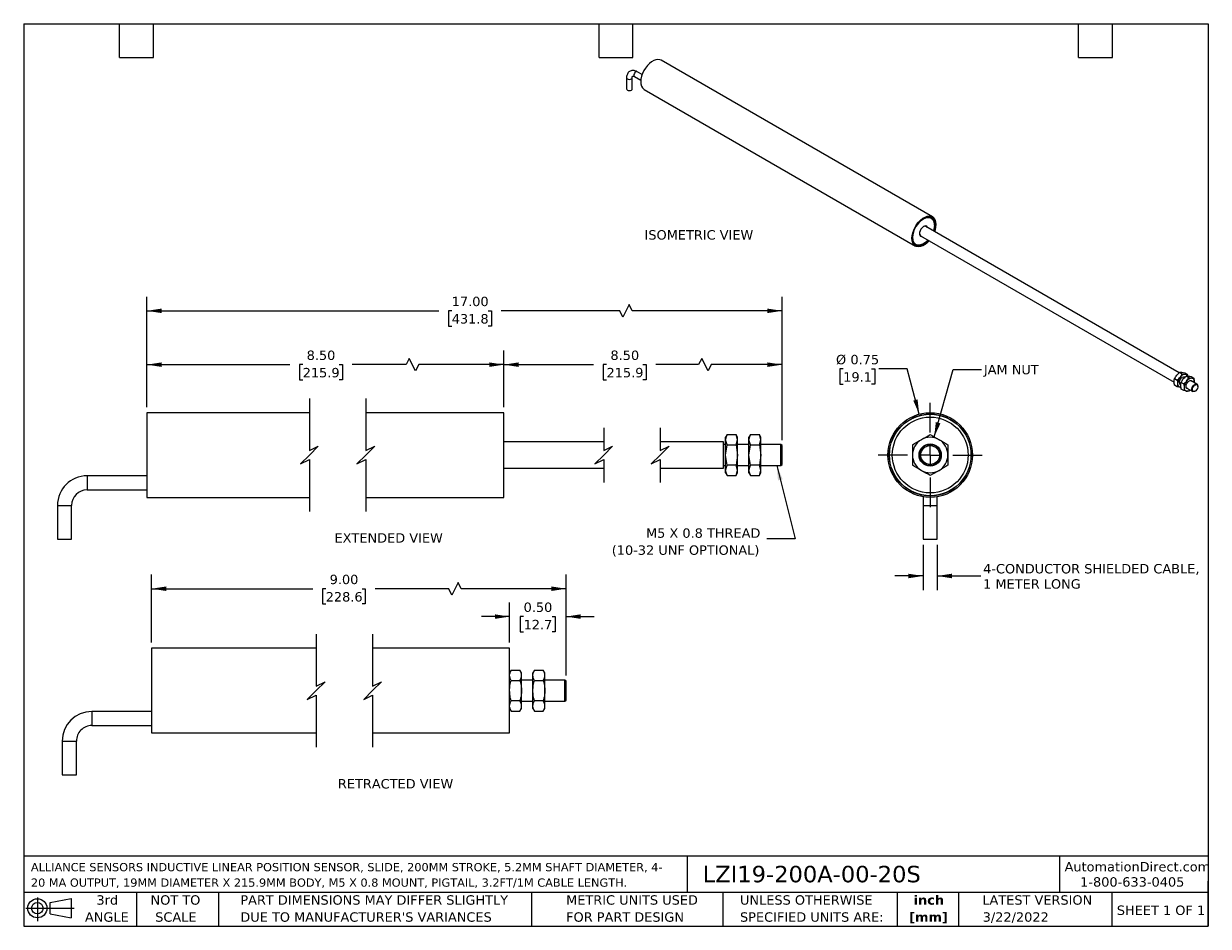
# Model space of a CAD drawing. Header units: inches. Extents: x 0.2 to 10.8, y 0.2 to 8.2.
import ezdxf

# ---------------------------------------------------------------- set-up
doc = ezdxf.new("R2010")
doc.units = ezdxf.units.IN
doc.header["$MEASUREMENT"] = 0
doc.linetypes.add('SLD-Center', pattern=[0.75, 0.6, -0.05, 0.05, -0.05])
doc.linetypes.add('SLD-Solid', pattern=[0])
doc.layers.add('CENTER', color=40, linetype='SLD-Center')
doc.layers.add('DIMENSIONS', color=140, linetype='SLD-Solid', lineweight=25)
doc.layers.add('TEXT', color=140, linetype='SLD-Solid', lineweight=25)
doc.styles.add('SLDTEXTSTYLE0', font='VERDANA.TTF')
doc.styles.add('SLDTEXTSTYLE1', font='VERDANAB.TTF')
doc.styles.get("Standard").update_dxf_attribs({"font": 'VERDANA.TTF'})
doc.dimstyles.new('SLDDIMSTYLE0', dxfattribs={"dimtxt": 0.084961, "dimasz": 0.13, "dimexe": 0, "dimexo": 0.0625, "dimgap": 0.02124, "dimtad": 0, "dimtih": 1, "dimtoh": 1, "dimrnd": 1e-09, "dimzin": 4, "dimdsep": 46, "dimtxsty": 'SLDTEXTSTYLE0', "dimsah": 1, "dimcen": 0.09, "dimadec": 0, "dimazin": 1, "dimtfac": 1, "dimtofl": 0, "dimtmove": 0, "dimatfit": 3, "dimfxl": 0, "dimfrac": 2, "dimtolj": 1, "dimtzin": 12, "dimarcsym": 0})
doc.dimstyles.new('SLDDIMSTYLE1', dxfattribs={"dimtxt": 0.18, "dimasz": 0.13, "dimexe": 0, "dimexo": 0.0625, "dimgap": 0, "dimtad": 0, "dimtih": 1, "dimtoh": 1, "dimdec": 0, "dimrnd": 1e-09, "dimzin": 0, "dimdsep": 46, "dimtxsty": 'Standard', "dimsah": 1, "dimcen": 0.09, "dimadec": 0, "dimazin": 0, "dimtfac": 0.13, "dimtdec": 0, "dimtofl": 0, "dimtmove": 0, "dimatfit": 3, "dimfxl": 0, "dimfrac": 2, "dimtolj": 1, "dimtzin": 0, "dimarcsym": 0})
doc.dimstyles.new('SLDDIMSTYLE2', dxfattribs={"dimtxt": 0.084961, "dimasz": 0.13, "dimexe": 0, "dimexo": 0.0625, "dimgap": 0.02124, "dimtad": 0, "dimtih": 1, "dimtoh": 1, "dimrnd": 1e-09, "dimdsep": 46, "dimtxsty": 'SLDTEXTSTYLE0', "dimsah": 1, "dimcen": 0, "dimadec": 0, "dimazin": 2, "dimtfac": 1, "dimtofl": 0, "dimtmove": 0, "dimatfit": 3, "dimfxl": 0, "dimfrac": 2, "dimtolj": 1, "dimtzin": 12, "dimarcsym": 0})
doc.dimstyles.new('SLDDIMSTYLE3', dxfattribs={"dimtxt": 0.084961, "dimasz": 0.13, "dimexe": 0, "dimexo": 0.0625, "dimgap": 0.02124, "dimtad": 0, "dimtih": 1, "dimtoh": 1, "dimrnd": 1e-09, "dimzin": 12, "dimdsep": 46, "dimtxsty": 'SLDTEXTSTYLE0', "dimsah": 1, "dimcen": 0.09, "dimadec": 0, "dimazin": 3, "dimtfac": 1, "dimtmove": 0, "dimatfit": 0, "dimfxl": 0, "dimfrac": 2, "dimtolj": 1, "dimtzin": 12, "dimarcsym": 0})
doc.dimstyles.new('SLDDIMSTYLE4', dxfattribs={"dimtxt": 0.084961, "dimasz": 0.13, "dimexe": 0, "dimexo": 0.0625, "dimgap": 0.02124, "dimtad": 0, "dimtih": 1, "dimtoh": 1, "dimrnd": 1e-09, "dimzin": 0, "dimdsep": 46, "dimtxsty": 'SLDTEXTSTYLE0', "dimsah": 1, "dimcen": 0.09, "dimadec": 0, "dimazin": 0, "dimtfac": 1, "dimtmove": 0, "dimatfit": 0, "dimfxl": 0, "dimfrac": 2, "dimtolj": 1, "dimtzin": 12, "dimarcsym": 0})

# ---------------------------------------------------------------- blocks, each defined once
blk = doc.blocks.new('Block11')
at = {"color": 7, "linetype": 'SLD-Solid', "lineweight": 18}
for p, q in [((0, 0.113), (0.428, 0.113)), ((0.102, 0.209), (0.102, 0)), ((0.216, 0.164), (0.401, 0.198)), ((0.216, 0.063), (0.216, 0.164)), ((0.401, 0.198), (0.401, 0.029)), ((0.216, 0.063), (0.401, 0.029))]:
    blk.add_line(p, q, dxfattribs=at)
for radius in [0.0846, 0.0506]:
    blk.add_circle((0.102, 0.113), radius, dxfattribs=at)
blk = doc.blocks.new('Block12')
at = {"color": 7, "linetype": 'Continuous'}
blk.add_blockref('Block11', (0, 0), dxfattribs=at)
blk = doc.blocks.new('SW_NOTE_0')
at = {"layer": 'TEXT', "color": 0, "char_height": 0.07292, "attachment_point": 1, "style": 'SLDTEXTSTYLE0'}
for s, insert in [('ALLIANCE SENSORS INDUCTIVE LINEAR POSITION SENSOR, SLIDE, 200MM STROKE, 5.2MM SHAFT DIAMETER, 4-', (0, 0.093)), ('20 MA OUTPUT, 19MM DIAMETER X 215.9MM BODY, M5 X 0.8 MOUNT, PIGTAIL, 3.2FT/1M CABLE LENGTH.', (0, -0.044))]:
    blk.add_mtext(s, dxfattribs=dict(at, insert=insert))
blk = doc.blocks.new('SW_NOTE_0_1')
at = {"layer": 'TEXT', "color": 0, "char_height": 0.0833, "attachment_point": 2, "style": 'SLDTEXTSTYLE1'}
for s, insert in [('inch', (0.125, 0.106)), ('[mm]', (0.122, -0.045))]:
    blk.add_mtext(s, dxfattribs=dict(at, insert=insert))
blk = doc.blocks.new('SW_NOTE_0_2')
at = {"layer": 'TEXT', "color": 0, "char_height": 0.08333, "attachment_point": 1, "style": 'SLDTEXTSTYLE0'}
for s, insert in [('UNLESS OTHERWISE ', (0, 0.106)), ('SPECIFIED UNITS ARE:', (0, -0.045))]:
    blk.add_mtext(s, dxfattribs=dict(at, insert=insert))
blk = doc.blocks.new('SW_NOTE_0_3')
at = {"layer": 'TEXT', "color": 0, "char_height": 0.08333, "attachment_point": 1, "style": 'SLDTEXTSTYLE0'}
for s, insert in [('PART DIMENSIONS MAY DIFFER SLIGHTLY ', (0, 0.106)), ("DUE TO MANUFACTURER'S VARIANCES", (0, -0.045))]:
    blk.add_mtext(s, dxfattribs=dict(at, insert=insert))
blk = doc.blocks.new('SW_NOTE_0_4')
at = {"layer": 'TEXT', "color": 0, "char_height": 0.0833, "attachment_point": 2, "style": 'SLDTEXTSTYLE0'}
for s, insert in [('NOT TO', (0.207, 0.106)), ('SCALE', (0.211, -0.045))]:
    blk.add_mtext(s, dxfattribs=dict(at, insert=insert))
blk = doc.blocks.new('SW_NOTE_0_5')
at = {"layer": 'TEXT', "color": 0, "char_height": 0.0833, "attachment_point": 2, "style": 'SLDTEXTSTYLE0'}
for s, insert in [('3rd', (0.091, 0.106)), ('ANGLE', (0.087, -0.045))]:
    blk.add_mtext(s, dxfattribs=dict(at, insert=insert))
blk = doc.blocks.new('SW_NOTE_0_6')
at = {"layer": 'TEXT', "color": 0, "char_height": 0.08333, "attachment_point": 1, "style": 'SLDTEXTSTYLE0'}
for s, insert in [('METRIC UNITS USED ', (0, 0.106)), ('FOR PART DESIGN', (0, -0.045))]:
    blk.add_mtext(s, dxfattribs=dict(at, insert=insert))
blk = doc.blocks.new('_D')
at = {"layer": 'DIMENSIONS'}
for p, q in [((4.506, 4.852), (4.506, 5.353)), ((6.26, 5.284), (6.232, 5.228)), ((6.316, 5.173), (6.26, 5.284)), ((6.972, 4.56), (6.972, 5.353)), ((4.506, 5.228), (5.3, 5.228)), ((5.416, 5.228), (5.387, 5.228)), ((5.387, 5.228), (5.387, 5.093)), ((5.739, 5.228), (5.767, 5.228)), ((5.767, 5.228), (5.767, 5.093)), ((6.232, 5.228), (5.854, 5.228)), ((6.344, 5.228), (6.316, 5.173)), ((6.972, 5.228), (6.344, 5.228)), ((5.387, 5.093), (5.416, 5.093)), ((5.767, 5.093), (5.739, 5.093))]:
    blk.add_line(p, q, dxfattribs=at)
for points in [[(4.506, 5.228), (4.636, 5.208), (4.636, 5.248)], [(6.972, 5.228), (6.842, 5.248), (6.842, 5.208)]]:
    blk.add_solid(points, dxfattribs=at)
at = {"layer": 'DIMENSIONS', "char_height": 0.0833, "attachment_point": 1, "style": 'SLDTEXTSTYLE0'}
for s, insert in [('8.50', (5.451, 5.353)), ('215.9', (5.416, 5.199))]:
    blk.add_mtext(s, dxfattribs=dict(at, insert=insert))
blk = doc.blocks.new('_D_1')
at = {"layer": 'DIMENSIONS'}
for p, q in [((1.342, 4.852), (1.342, 5.353)), ((3.668, 5.284), (3.64, 5.228)), ((3.723, 5.173), (3.668, 5.284)), ((4.506, 4.852), (4.506, 5.353)), ((1.342, 5.228), (2.608, 5.228)), ((2.723, 5.228), (2.695, 5.228)), ((2.695, 5.228), (2.695, 5.093)), ((3.046, 5.228), (3.075, 5.228)), ((3.075, 5.228), (3.075, 5.093)), ((3.64, 5.228), (3.161, 5.228)), ((3.751, 5.228), (3.723, 5.173)), ((4.506, 5.228), (3.751, 5.228)), ((2.695, 5.093), (2.723, 5.093)), ((3.075, 5.093), (3.046, 5.093))]:
    blk.add_line(p, q, dxfattribs=at)
for points in [[(1.342, 5.228), (1.472, 5.208), (1.472, 5.248)], [(4.506, 5.228), (4.376, 5.248), (4.376, 5.208)]]:
    blk.add_solid(points, dxfattribs=at)
at = {"layer": 'DIMENSIONS', "char_height": 0.0833, "attachment_point": 1, "style": 'SLDTEXTSTYLE0'}
for s, insert in [('8.50', (2.758, 5.353)), ('215.9', (2.723, 5.199))]:
    blk.add_mtext(s, dxfattribs=dict(at, insert=insert))
blk = doc.blocks.new('_D_2')
at = {"layer": 'DIMENSIONS'}
for p, q in [((1.342, 4.852), (1.342, 5.83)), ((6.972, 4.56), (6.972, 5.83)), ((1.342, 5.705), (3.929, 5.705)), ((4.044, 5.705), (4.015, 5.705)), ((4.015, 5.705), (4.015, 5.57)), ((4.367, 5.705), (4.396, 5.705)), ((4.396, 5.705), (4.396, 5.57)), ((5.533, 5.705), (4.482, 5.705)), ((5.561, 5.65), (5.533, 5.705)), ((5.616, 5.761), (5.561, 5.65)), ((5.644, 5.705), (5.616, 5.761)), ((6.972, 5.705), (5.644, 5.705)), ((4.015, 5.57), (4.044, 5.57)), ((4.396, 5.57), (4.367, 5.57))]:
    blk.add_line(p, q, dxfattribs=at)
for points in [[(1.342, 5.705), (1.472, 5.685), (1.472, 5.725)], [(6.972, 5.705), (6.842, 5.725), (6.842, 5.685)]]:
    blk.add_solid(points, dxfattribs=at)
at = {"layer": 'DIMENSIONS', "char_height": 0.0833, "attachment_point": 1, "style": 'SLDTEXTSTYLE0'}
for s, insert in [('17.00', (4.044, 5.83)), ('431.8', (4.044, 5.676))]:
    blk.add_mtext(s, dxfattribs=dict(at, insert=insert))
blk = doc.blocks.new('SW_NOTE_0_7')
at = {"layer": 'TEXT', "color": 0, "char_height": 0.08333, "attachment_point": 3, "style": 'SLDTEXTSTYLE0'}
for s, insert in [('M5 X 0.8 THREAD', (-0.057, 0.092)), ('(10-32 UNF OPTIONAL)', (-0.066, -0.059))]:
    blk.add_mtext(s, dxfattribs=dict(at, insert=insert))
blk = doc.blocks.new('_D_3')
at = {"layer": 'DIMENSIONS'}
for p, q in [((7.514, 5.19), (7.485, 5.19)), ((7.485, 5.19), (7.485, 5.055)), ((7.766, 5.19), (7.795, 5.19)), ((7.795, 5.19), (7.795, 5.055)), ((8.08, 5.19), (7.83, 5.19)), ((8.188, 4.789), (8.08, 5.19)), ((7.485, 5.055), (7.514, 5.055)), ((7.795, 5.055), (7.766, 5.055))]:
    blk.add_line(p, q, dxfattribs=at)
blk.add_solid([(8.188, 4.789), (8.173, 4.92), (8.135, 4.909)], dxfattribs=at)
at = {"layer": 'DIMENSIONS', "char_height": 0.0833, "attachment_point": 1, "style": 'SLDTEXTSTYLE0'}
for s, insert in [('%%c', (7.45, 5.315)), ('0.75', (7.578, 5.315)), ('19.1', (7.514, 5.161))]:
    blk.add_mtext(s, dxfattribs=dict(at, insert=insert))
blk = doc.blocks.new('_D_4')
at = {"layer": 'DIMENSIONS'}
for p, q in [((8.222, 3.63), (8.222, 3.23)), ((8.347, 3.63), (8.347, 3.23)), ((8.222, 3.355), (7.972, 3.355)), ((8.347, 3.355), (8.735, 3.355))]:
    blk.add_line(p, q, dxfattribs=at)
for points in [[(8.222, 3.355), (8.092, 3.375), (8.092, 3.335)], [(8.347, 3.355), (8.477, 3.335), (8.477, 3.375)]]:
    blk.add_solid(points, dxfattribs=at)
at = {"layer": 'DIMENSIONS', "char_height": 0.08333, "attachment_point": 1, "style": 'SLDTEXTSTYLE0'}
for s, insert in [('4-CONDUCTOR SHIELDED CABLE,', (8.754, 3.461)), ('1 METER LONG', (8.754, 3.326))]:
    blk.add_mtext(s, dxfattribs=dict(at, insert=insert))
blk = doc.blocks.new('SW_CENTERMARKSYMBOL_0')
at = {"layer": 'CENTER', "color": 0}
for p, q in [((0, 0.2), (0, 0.4615)), ((-0.2, 0), (-0.4615, 0)), ((0, 0), (-0.1, 0)), ((0, 0), (0, 0.1)), ((0, 0), (0, -0.1)), ((0, 0), (0.1, 0)), ((0.2, 0), (0.4615, 0)), ((0, -0.2), (0, -0.4615))]:
    blk.add_line(p, q, dxfattribs=at)
blk = doc.blocks.new('_D_5')
at = {"layer": 'DIMENSIONS'}
for p, q in [((1.384, 2.764), (1.384, 3.367)), ((5.057, 2.472), (5.057, 3.367)), ((4.1, 3.297), (4.045, 3.186)), ((4.128, 3.242), (4.1, 3.297)), ((1.384, 3.242), (2.812, 3.242)), ((2.927, 3.242), (2.898, 3.242)), ((2.898, 3.242), (2.898, 3.107)), ((3.25, 3.242), (3.278, 3.242)), ((3.278, 3.242), (3.278, 3.107)), ((4.017, 3.242), (3.365, 3.242)), ((4.045, 3.186), (4.017, 3.242)), ((5.057, 3.242), (4.128, 3.242)), ((2.898, 3.107), (2.927, 3.107)), ((3.278, 3.107), (3.25, 3.107))]:
    blk.add_line(p, q, dxfattribs=at)
for points in [[(1.384, 3.242), (1.514, 3.222), (1.514, 3.262)], [(5.057, 3.242), (4.927, 3.262), (4.927, 3.222)]]:
    blk.add_solid(points, dxfattribs=at)
at = {"layer": 'DIMENSIONS', "char_height": 0.0833, "attachment_point": 1, "style": 'SLDTEXTSTYLE0'}
for s, insert in [('9.00', (2.962, 3.366)), ('228.6', (2.927, 3.212))]:
    blk.add_mtext(s, dxfattribs=dict(at, insert=insert))
blk = doc.blocks.new('_D_6')
at = {"layer": 'DIMENSIONS'}
for p, q in [((4.557, 2.764), (4.557, 3.12)), ((5.057, 2.472), (5.057, 3.12)), ((4.557, 2.995), (4.307, 2.995)), ((4.681, 2.995), (4.652, 2.995)), ((4.652, 2.995), (4.652, 2.86)), ((4.933, 2.995), (4.962, 2.995)), ((4.962, 2.995), (4.962, 2.86)), ((5.057, 2.995), (5.307, 2.995)), ((4.652, 2.86), (4.681, 2.86)), ((4.962, 2.86), (4.933, 2.86))]:
    blk.add_line(p, q, dxfattribs=at)
for points in [[(4.557, 2.995), (4.427, 3.015), (4.427, 2.975)], [(5.057, 2.995), (5.187, 2.975), (5.187, 3.015)]]:
    blk.add_solid(points, dxfattribs=at)
at = {"layer": 'DIMENSIONS', "char_height": 0.0833, "attachment_point": 1, "style": 'SLDTEXTSTYLE0'}
for s, insert in [('0.50', (4.681, 3.12)), ('12.7', (4.681, 2.966))]:
    blk.add_mtext(s, dxfattribs=dict(at, insert=insert))

msp = doc.modelspace()

# ---------------------------------------------------------------- linework, layer by layer
for p, q in [((8.304, 6.539), (5.9, 7.927)), ((5.594, 7.77), (5.594, 7.672)), ((5.644, 7.672), (5.644, 7.77)), ((5.663, 7.781), (5.72, 7.748)), ((5.731, 7.799), (5.688, 7.824)), ((5.75, 7.667), (8.154, 6.279)), ((10.492, 5.156), (8.247, 6.453)), ((8.322, 6.465), (8.322, 6.473)), ((8.2, 6.371), (10.448, 5.074)), ((8.219, 6.296), (8.226, 6.3)), ((10.496, 5.16), (10.518, 5.147)), ((10.541, 5.156), (10.563, 5.143)), ((10.451, 5.104), (10.474, 5.091)), ((10.474, 5.032), (10.451, 5.045)), ((10.502, 5.053), (10.506, 5.051)), ((10.51, 5.071), (10.532, 5.058)), ((10.543, 5.116), (10.539, 5.118)), ((10.554, 5.126), (10.576, 5.113)), ((10.649, 5.055), (10.598, 5.085)), ((10.599, 5.122), (10.621, 5.109)), ((10.625, 5.077), (10.624, 5.07)), ((10.507, 5.028), (10.5, 5.028)), ((10.532, 4.998), (10.51, 5.011)), ((10.56, 5.02), (10.612, 4.99)), ((10.587, 5.005), (10.576, 4.994)), ((10.631, 4.992), (10.633, 4.994)), ((10.657, 5.034), (10.657, 5.038)), ((2.782, 4.802), (1.342, 4.802)), ((1.342, 4.802), (1.342, 4.427)), ((4.506, 4.802), (3.282, 4.802)), ((4.506, 4.427), (4.506, 4.802)), ((5.391, 4.544), (4.506, 4.544)), ((6.452, 4.544), (5.891, 4.544)), ((6.452, 4.321), (6.452, 4.544)), ((6.472, 4.52), (6.452, 4.52)), ((6.486, 4.609), (6.472, 4.584)), ((6.472, 4.563), (6.486, 4.609)), ((6.472, 4.563), (6.472, 4.584)), ((6.472, 4.427), (6.472, 4.563)), ((6.486, 4.518), (6.472, 4.563)), ((6.472, 4.427), (6.486, 4.518)), ((6.486, 4.609), (6.564, 4.609)), ((6.486, 4.518), (6.564, 4.518)), ((6.578, 4.584), (6.564, 4.609)), ((6.578, 4.563), (6.564, 4.609)), ((6.564, 4.518), (6.578, 4.563)), ((6.564, 4.518), (6.578, 4.427)), ((6.578, 4.563), (6.578, 4.584)), ((6.578, 4.427), (6.578, 4.563)), ((6.678, 4.52), (6.578, 4.52)), ((6.692, 4.609), (6.678, 4.584)), ((6.678, 4.563), (6.692, 4.609)), ((6.678, 4.563), (6.678, 4.584)), ((6.678, 4.427), (6.678, 4.563)), ((6.692, 4.518), (6.678, 4.563)), ((6.678, 4.427), (6.692, 4.518)), ((6.692, 4.609), (6.771, 4.609)), ((6.692, 4.518), (6.771, 4.518)), ((6.785, 4.584), (6.771, 4.609)), ((6.785, 4.563), (6.771, 4.609)), ((6.771, 4.518), (6.785, 4.563)), ((6.771, 4.518), (6.785, 4.427)), ((6.785, 4.563), (6.785, 4.584)), ((6.785, 4.427), (6.785, 4.563)), ((6.962, 4.52), (6.785, 4.52)), ((6.972, 4.51), (6.962, 4.52)), ((6.962, 4.447), (6.962, 4.52)), ((1.342, 4.427), (1.342, 4.052)), ((4.506, 4.052), (4.506, 4.427)), ((6.486, 4.336), (6.472, 4.427)), ((6.472, 4.29), (6.472, 4.427)), ((6.578, 4.427), (6.564, 4.336)), ((6.578, 4.29), (6.578, 4.427)), ((6.692, 4.336), (6.678, 4.427)), ((6.678, 4.29), (6.678, 4.427)), ((6.785, 4.427), (6.771, 4.336)), ((6.785, 4.29), (6.785, 4.427)), ((6.962, 4.333), (6.962, 4.447)), ((6.972, 4.343), (6.972, 4.51)), ((4.506, 4.31), (5.391, 4.31)), ((5.891, 4.31), (6.452, 4.31)), ((6.452, 4.333), (6.472, 4.333)), ((6.452, 4.31), (6.452, 4.321)), ((6.472, 4.29), (6.486, 4.336)), ((6.564, 4.336), (6.486, 4.336)), ((6.578, 4.29), (6.564, 4.336)), ((6.578, 4.333), (6.678, 4.333)), ((6.678, 4.29), (6.692, 4.336)), ((6.771, 4.336), (6.692, 4.336)), ((6.785, 4.29), (6.771, 4.336)), ((6.785, 4.333), (6.962, 4.333)), ((6.962, 4.333), (6.972, 4.343)), ((1.342, 4.243), (0.812, 4.243)), ((0.812, 4.243), (0.812, 4.118)), ((6.486, 4.245), (6.472, 4.29)), ((6.472, 4.269), (6.472, 4.29)), ((6.472, 4.269), (6.486, 4.245)), ((6.486, 4.245), (6.564, 4.245)), ((6.564, 4.245), (6.578, 4.29)), ((6.564, 4.245), (6.578, 4.269)), ((6.578, 4.269), (6.578, 4.29)), ((6.692, 4.245), (6.678, 4.29)), ((6.678, 4.269), (6.678, 4.29)), ((6.678, 4.269), (6.692, 4.245)), ((6.692, 4.245), (6.771, 4.245)), ((6.771, 4.245), (6.785, 4.29)), ((6.771, 4.245), (6.785, 4.269)), ((6.785, 4.269), (6.785, 4.29)), ((0.812, 4.118), (1.342, 4.118)), ((1.342, 4.052), (2.782, 4.052)), ((3.282, 4.052), (4.506, 4.052)), ((8.222, 4.057), (8.222, 3.98)), ((8.347, 3.98), (8.347, 4.057)), ((0.55, 3.98), (0.55, 3.68)), ((0.55, 3.98), (0.675, 3.98)), ((0.675, 3.68), (0.675, 3.98)), ((8.222, 3.98), (8.222, 3.68)), ((8.222, 3.98), (8.347, 3.98)), ((8.347, 3.68), (8.347, 3.98)), ((0.55, 3.68), (0.675, 3.68)), ((8.222, 3.68), (8.347, 3.68)), ((2.843, 2.714), (1.384, 2.714)), ((1.384, 2.714), (1.384, 2.339)), ((4.557, 2.714), (3.343, 2.714)), ((4.557, 2.339), (4.557, 2.714)), ((4.571, 2.521), (4.557, 2.496)), ((4.571, 2.521), (4.649, 2.521)), ((4.663, 2.496), (4.649, 2.521)), ((4.777, 2.521), (4.763, 2.496)), ((4.777, 2.521), (4.855, 2.521)), ((4.869, 2.496), (4.855, 2.521)), ((4.571, 2.43), (4.649, 2.43)), ((4.663, 2.475), (4.663, 2.496)), ((4.663, 2.339), (4.663, 2.475)), ((4.763, 2.432), (4.663, 2.432)), ((4.763, 2.475), (4.763, 2.496)), ((4.763, 2.339), (4.763, 2.475)), ((4.777, 2.43), (4.855, 2.43)), ((4.869, 2.475), (4.869, 2.496)), ((4.869, 2.339), (4.869, 2.475)), ((5.047, 2.432), (4.869, 2.432)), ((5.057, 2.422), (5.047, 2.432)), ((5.047, 2.359), (5.047, 2.432)), ((5.057, 2.255), (5.057, 2.422)), ((1.384, 2.339), (1.384, 1.964)), ((4.557, 1.964), (4.557, 2.339)), ((4.663, 2.202), (4.663, 2.339)), ((4.763, 2.202), (4.763, 2.339)), ((4.869, 2.202), (4.869, 2.339)), ((5.047, 2.245), (5.047, 2.359)), ((4.649, 2.248), (4.571, 2.248)), ((4.663, 2.245), (4.763, 2.245)), ((4.855, 2.248), (4.777, 2.248)), ((4.869, 2.245), (5.047, 2.245)), ((5.047, 2.245), (5.057, 2.255)), ((1.384, 2.155), (0.854, 2.155)), ((0.854, 2.155), (0.854, 2.03)), ((4.557, 2.181), (4.571, 2.157)), ((4.571, 2.157), (4.649, 2.157)), ((4.649, 2.157), (4.663, 2.181)), ((4.663, 2.181), (4.663, 2.202)), ((4.763, 2.181), (4.763, 2.202)), ((4.763, 2.181), (4.777, 2.157)), ((4.777, 2.157), (4.855, 2.157)), ((4.855, 2.157), (4.869, 2.181)), ((4.869, 2.181), (4.869, 2.202)), ((0.854, 2.03), (1.384, 2.03)), ((0.592, 1.892), (0.592, 1.592)), ((0.592, 1.892), (0.717, 1.892)), ((0.717, 1.592), (0.717, 1.892)), ((1.384, 1.964), (2.843, 1.964)), ((3.343, 1.964), (4.557, 1.964)), ((0.592, 1.592), (0.717, 1.592))]:
    msp.add_line(p, q)
at = {"flags": 128}
for points in [[(5.9, 7.927), (5.889, 7.931), (5.872, 7.934), (5.854, 7.931), (5.835, 7.924), (5.815, 7.913), (5.796, 7.898), (5.778, 7.879), (5.761, 7.857), (5.747, 7.834), (5.735, 7.809), (5.726, 7.784), (5.721, 7.759), (5.719, 7.735)], [(5.688, 7.824), (5.682, 7.825), (5.675, 7.823), (5.668, 7.818), (5.663, 7.81), (5.659, 7.801), (5.657, 7.792), (5.659, 7.785), (5.663, 7.781), (5.663, 7.781)], [(5.594, 7.77), (5.596, 7.764), (5.601, 7.76), (5.609, 7.757), (5.619, 7.756), (5.628, 7.757), (5.636, 7.76), (5.642, 7.764), (5.644, 7.77)], [(5.594, 7.672), (5.596, 7.667), (5.601, 7.662), (5.609, 7.659), (5.619, 7.658), (5.628, 7.659), (5.636, 7.662), (5.642, 7.667), (5.644, 7.672), (5.644, 7.672)], [(8.123, 6.348), (8.125, 6.371), (8.13, 6.396), (8.139, 6.421), (8.151, 6.446), (8.165, 6.47), (8.182, 6.491), (8.2, 6.51), (8.219, 6.525), (8.239, 6.536), (8.258, 6.543), (8.277, 6.546), (8.293, 6.543), (8.308, 6.537), (8.319, 6.525), (8.328, 6.51), (8.333, 6.491), (8.335, 6.47), (8.333, 6.446), (8.328, 6.422), (8.324, 6.408)], [(8.274, 6.329), (8.257, 6.311), (8.239, 6.296), (8.22, 6.285), (8.201, 6.279), (8.184, 6.276), (8.167, 6.279), (8.153, 6.285), (8.142, 6.296), (8.134, 6.311), (8.128, 6.329), (8.127, 6.35), (8.128, 6.372), (8.134, 6.396), (8.142, 6.421), (8.153, 6.445), (8.167, 6.468), (8.184, 6.488), (8.201, 6.506), (8.22, 6.521), (8.239, 6.532), (8.257, 6.539), (8.275, 6.541), (8.291, 6.539), (8.305, 6.532), (8.316, 6.521), (8.325, 6.507), (8.33, 6.489), (8.332, 6.468), (8.332, 6.468)], [(8.19, 6.491), (8.208, 6.508), (8.226, 6.52), (8.245, 6.529), (8.263, 6.533), (8.279, 6.532), (8.294, 6.527), (8.306, 6.517), (8.314, 6.503), (8.32, 6.486), (8.322, 6.465), (8.32, 6.443), (8.314, 6.419), (8.313, 6.414)], [(8.266, 6.333), (8.263, 6.33), (8.245, 6.313), (8.226, 6.3), (8.208, 6.292), (8.19, 6.288), (8.173, 6.288), (8.159, 6.294), (8.147, 6.304), (8.138, 6.318), (8.133, 6.335), (8.131, 6.356), (8.133, 6.378), (8.139, 6.402), (8.147, 6.426), (8.159, 6.449), (8.174, 6.471), (8.19, 6.491), (8.19, 6.491)], [(8.26, 6.445), (8.26, 6.445), (8.254, 6.453), (8.245, 6.457), (8.235, 6.456), (8.224, 6.45), (8.213, 6.441), (8.203, 6.428), (8.196, 6.414), (8.191, 6.4), (8.191, 6.386), (8.193, 6.375), (8.199, 6.368), (8.208, 6.364), (8.213, 6.364)], [(8.277, 6.327), (8.277, 6.326), (8.258, 6.308), (8.239, 6.292), (8.219, 6.281), (8.2, 6.274), (8.182, 6.272), (8.165, 6.274), (8.151, 6.281), (8.139, 6.292), (8.13, 6.307), (8.125, 6.326), (8.123, 6.348)], [(10.494, 5.069), (10.496, 5.082), (10.501, 5.095), (10.51, 5.107), (10.519, 5.116), (10.53, 5.12), (10.539, 5.12), (10.542, 5.119)], [(10.506, 5.05), (10.505, 5.05), (10.502, 5.051)], [(10.553, 5.035), (10.554, 5.048), (10.56, 5.061), (10.568, 5.073), (10.578, 5.082), (10.588, 5.087), (10.597, 5.087), (10.604, 5.082), (10.605, 5.08)], [(10.6, 5.086), (10.601, 5.085), (10.605, 5.08)], [(10.605, 5.014), (10.608, 5.027), (10.615, 5.039), (10.624, 5.048), (10.634, 5.055), (10.643, 5.057), (10.651, 5.054), (10.655, 5.047), (10.657, 5.038)], [(10.628, 4.991), (10.62, 4.991), (10.614, 4.995), (10.61, 5.003), (10.61, 5.013), (10.614, 5.025), (10.621, 5.036), (10.629, 5.045), (10.638, 5.05), (10.647, 5.051), (10.653, 5.047), (10.657, 5.039), (10.656, 5.028), (10.653, 5.017), (10.646, 5.005), (10.638, 4.996), (10.628, 4.991)], [(10.625, 5.077), (10.625, 5.07), (10.624, 5.069)], [(10.507, 5.028), (10.505, 5.028), (10.5, 5.028)], [(10.568, 5.016), (10.56, 5.018), (10.554, 5.025), (10.553, 5.035)], [(10.568, 5.016), (10.563, 5.016), (10.56, 5.018)], [(10.631, 4.992), (10.623, 4.989), (10.614, 4.989), (10.608, 4.994), (10.604, 5.003), (10.605, 5.014)]]:
    msp.add_lwpolyline(points, dxfattribs=at)
for radius in [0.375, 0.363, 0.361, 0.336, 0.0984, 0.0935, 0.0835]:
    msp.add_circle((8.285, 4.427), radius)
for centre, radius, start, end in [((5.791, 7.727), 0.0727, 173.1202, 235.5676), ((8.246, 6.48), 0.076, 355.3743, 49.6596), ((8.237, 6.432), 0.0228, 65.1412, 122.9318), ((8.146, 6.471), 0.186, 340.6154, 358.9435), ((8.213, 6.39), 0.0222, 176.1558, 235.782), ((8.177, 6.355), 0.0722, 248.8037, 306.1731), ((10.505, 5.055), 0.0277, 170.7481, 259.4532), ((10.574, 5.055), 0.0967, 140.2279, 177.3607), ((10.511, 5.066), 0.0175, 170.6549, 251.8808), ((10.548, 5.085), 0.0575, 93.4295, 146.5651), ((10.632, 5.021), 0.0967, 140.2279, 177.3607), ((10.542, 5.119), 0.0232, 19.6686, 84.0698), ((10.606, 5.051), 0.0575, 93.4295, 146.5651), ((10.598, 5.082), 0.0277, 350.7481, 79.4532), ((10.563, 5.021), 0.0277, 170.7481, 259.4532), ((10.558, 5.039), 0.0452, 269.8601, 309.6275), ((8.285, 4.427), 0.157, 120, 180), ((8.285, 4.427), 0.157, 60, 120), ((8.285, 4.427), 0.157, 0, 60), ((8.285, 4.427), 0.157, 180, 240), ((8.285, 4.427), 0.157, 300, 0), ((0.812, 3.98), 0.263, 90, 179.9999), ((8.285, 4.427), 0.157, 240, 300), ((0.812, 3.98), 0.138, 90.0001, 179.9999), ((0.854, 1.892), 0.262, 90, 180), ((0.854, 1.892), 0.137, 89.9999, 180.0001)]:
    msp.add_arc(centre, radius, start, end)
for points, knots in [([(5.688, 7.824), (5.687, 7.824), (5.683, 7.827), (5.674, 7.831), (5.661, 7.835), (5.647, 7.836), (5.633, 7.833), (5.62, 7.827), (5.608, 7.817), (5.6, 7.804), (5.595, 7.79), (5.593, 7.778), (5.594, 7.771), (5.594, 7.77)], [0, 0, 0, 0, 0.008174, 0.106834, 0.207751, 0.309903, 0.413405, 0.520645, 0.636727, 0.747551, 0.861869, 0.975169, 1, 1, 1, 1]), ([(5.644, 7.77), (5.644, 7.771), (5.644, 7.774), (5.644, 7.779), (5.646, 7.783), (5.647, 7.785), (5.648, 7.785), (5.648, 7.785), (5.652, 7.785), (5.657, 7.784), (5.661, 7.782), (5.663, 7.781)], [0, 0, 0, 0, 0.0333003, 0.1396081, 0.2480781, 0.3637849, 0.5023899, 0.6650618, 0.7936471, 0.9111817, 1, 1, 1, 1]), ([(10.563, 5.143), (10.564, 5.137), (10.565, 5.132), (10.566, 5.127), (10.566, 5.126)], [0, 0, 0, 0, 0.990299, 1, 1, 1, 1]), ([(4.557, 2.475), (4.558, 2.483), (4.559, 2.499), (4.567, 2.513), (4.571, 2.521)], [0, 0, 0, 0, 0.479739, 1, 1, 1, 1]), ([(4.663, 2.475), (4.662, 2.483), (4.661, 2.499), (4.653, 2.513), (4.649, 2.521)], [0, 0, 0, 0, 0.479739, 1, 1, 1, 1]), ([(4.763, 2.475), (4.764, 2.483), (4.765, 2.499), (4.773, 2.513), (4.777, 2.521)], [0, 0, 0, 0, 0.479739, 1, 1, 1, 1]), ([(4.869, 2.475), (4.869, 2.483), (4.867, 2.499), (4.859, 2.513), (4.855, 2.521)], [0, 0, 0, 0, 0.479738, 1, 1, 1, 1]), ([(4.571, 2.43), (4.567, 2.437), (4.559, 2.451), (4.558, 2.467), (4.557, 2.475)], [0, 0, 0, 0, 0.510329, 1, 1, 1, 1]), ([(4.557, 2.339), (4.557, 2.354), (4.559, 2.385), (4.567, 2.415), (4.571, 2.43)], [0, 0, 0, 0, 0.494511, 1, 1, 1, 1]), ([(4.649, 2.43), (4.653, 2.437), (4.661, 2.451), (4.662, 2.467), (4.663, 2.475)], [0, 0, 0, 0, 0.510329, 1, 1, 1, 1]), ([(4.649, 2.43), (4.653, 2.415), (4.661, 2.385), (4.662, 2.354), (4.663, 2.339)], [0, 0, 0, 0, 0.495458, 1, 1, 1, 1]), ([(4.777, 2.43), (4.773, 2.437), (4.766, 2.451), (4.764, 2.467), (4.763, 2.475)], [0, 0, 0, 0, 0.510329, 1, 1, 1, 1]), ([(4.763, 2.339), (4.764, 2.354), (4.765, 2.385), (4.773, 2.415), (4.777, 2.43)], [0, 0, 0, 0, 0.494511, 1, 1, 1, 1]), ([(4.855, 2.43), (4.859, 2.437), (4.867, 2.451), (4.869, 2.467), (4.869, 2.475)], [0, 0, 0, 0, 0.51033, 1, 1, 1, 1]), ([(4.855, 2.43), (4.859, 2.415), (4.867, 2.385), (4.869, 2.354), (4.869, 2.339)], [0, 0, 0, 0, 0.495458, 1, 1, 1, 1]), ([(4.571, 2.248), (4.567, 2.263), (4.559, 2.292), (4.558, 2.323), (4.557, 2.339)], [0, 0, 0, 0, 0.495458, 1, 1, 1, 1]), ([(4.663, 2.339), (4.662, 2.324), (4.661, 2.293), (4.653, 2.263), (4.649, 2.248)], [0, 0, 0, 0, 0.494511, 1, 1, 1, 1]), ([(4.777, 2.248), (4.773, 2.263), (4.765, 2.292), (4.764, 2.323), (4.763, 2.339)], [0, 0, 0, 0, 0.495458, 1, 1, 1, 1]), ([(4.869, 2.339), (4.869, 2.324), (4.867, 2.293), (4.859, 2.263), (4.855, 2.248)], [0, 0, 0, 0, 0.494511, 1, 1, 1, 1]), ([(4.557, 2.202), (4.558, 2.21), (4.559, 2.226), (4.567, 2.24), (4.571, 2.248)], [0, 0, 0, 0, 0.479739, 1, 1, 1, 1]), ([(4.663, 2.202), (4.662, 2.21), (4.661, 2.226), (4.653, 2.24), (4.649, 2.248)], [0, 0, 0, 0, 0.479739, 1, 1, 1, 1]), ([(4.763, 2.202), (4.764, 2.21), (4.765, 2.226), (4.773, 2.24), (4.777, 2.248)], [0, 0, 0, 0, 0.479739, 1, 1, 1, 1]), ([(4.869, 2.202), (4.869, 2.21), (4.867, 2.226), (4.859, 2.24), (4.855, 2.248)], [0, 0, 0, 0, 0.4797377, 1, 1, 1, 1]), ([(4.571, 2.157), (4.567, 2.164), (4.559, 2.178), (4.558, 2.195), (4.557, 2.202)], [0, 0, 0, 0, 0.510329, 1, 1, 1, 1]), ([(4.649, 2.157), (4.653, 2.164), (4.661, 2.178), (4.662, 2.195), (4.663, 2.202)], [0, 0, 0, 0, 0.510329, 1, 1, 1, 1]), ([(4.777, 2.157), (4.773, 2.164), (4.766, 2.178), (4.764, 2.195), (4.763, 2.202)], [0, 0, 0, 0, 0.510329, 1, 1, 1, 1]), ([(4.855, 2.157), (4.859, 2.164), (4.867, 2.178), (4.869, 2.195), (4.869, 2.202)], [0, 0, 0, 0, 0.51033, 1, 1, 1, 1])]:
    msp.add_open_spline(points, degree=3, knots=knots)
for points in [[(10.47, 5.134), (10.477, 5.144), (10.486, 5.152), (10.496, 5.16)], [(10.496, 5.16), (10.501, 5.16), (10.507, 5.161), (10.514, 5.16)], [(10.5, 5.117), (10.507, 5.126), (10.513, 5.136), (10.518, 5.147)], [(10.514, 5.16), (10.522, 5.159), (10.531, 5.158), (10.541, 5.156)], [(10.518, 5.147), (10.528, 5.145), (10.537, 5.143), (10.544, 5.143)], [(10.447, 5.077), (10.447, 5.087), (10.449, 5.096), (10.451, 5.104)], [(10.451, 5.045), (10.449, 5.056), (10.447, 5.067), (10.447, 5.077)], [(10.451, 5.104), (10.456, 5.115), (10.462, 5.125), (10.47, 5.134)], [(10.474, 5.091), (10.483, 5.099), (10.492, 5.107), (10.5, 5.117)], [(10.474, 5.091), (10.476, 5.08), (10.478, 5.07), (10.478, 5.059)], [(10.478, 5.059), (10.478, 5.049), (10.476, 5.04), (10.474, 5.032)], [(10.506, 5.043), (10.506, 5.053), (10.507, 5.062), (10.51, 5.071)], [(10.51, 5.011), (10.507, 5.022), (10.506, 5.033), (10.506, 5.043)], [(10.51, 5.071), (10.515, 5.081), (10.52, 5.091), (10.528, 5.101)], [(10.528, 5.101), (10.536, 5.11), (10.545, 5.118), (10.554, 5.126)], [(10.532, 5.058), (10.542, 5.065), (10.551, 5.074), (10.558, 5.083)], [(10.532, 5.058), (10.534, 5.047), (10.536, 5.036), (10.536, 5.026)], [(10.544, 5.143), (10.552, 5.142), (10.558, 5.142), (10.563, 5.143)], [(10.554, 5.126), (10.559, 5.127), (10.565, 5.127), (10.573, 5.126)], [(10.558, 5.083), (10.566, 5.093), (10.572, 5.103), (10.576, 5.113)], [(10.573, 5.126), (10.58, 5.126), (10.589, 5.124), (10.599, 5.122)], [(10.576, 5.113), (10.586, 5.111), (10.595, 5.11), (10.603, 5.109)], [(10.603, 5.109), (10.61, 5.108), (10.616, 5.108), (10.621, 5.109)], [(10.621, 5.109), (10.623, 5.098), (10.625, 5.087), (10.625, 5.077)], [(10.5, 5.028), (10.492, 5.028), (10.483, 5.03), (10.474, 5.032)], [(10.536, 5.026), (10.536, 5.016), (10.534, 5.007), (10.532, 4.998)], [(10.558, 4.994), (10.551, 4.995), (10.542, 4.996), (10.532, 4.998)], [(10.576, 4.994), (10.572, 4.994), (10.566, 4.993), (10.558, 4.994)], [(8.127, 4.518), (8.153, 4.533), (8.179, 4.548), (8.206, 4.563)], [(8.127, 4.518), (8.127, 4.488), (8.127, 4.458), (8.127, 4.427)], [(8.206, 4.563), (8.233, 4.579), (8.259, 4.594), (8.285, 4.609)], [(8.285, 4.609), (8.311, 4.594), (8.337, 4.579), (8.364, 4.563)], [(8.364, 4.563), (8.39, 4.548), (8.417, 4.533), (8.442, 4.518)], [(8.442, 4.518), (8.442, 4.488), (8.442, 4.458), (8.442, 4.427)], [(8.127, 4.427), (8.127, 4.396), (8.127, 4.366), (8.127, 4.336)], [(8.442, 4.427), (8.442, 4.396), (8.442, 4.366), (8.442, 4.336)], [(8.206, 4.29), (8.179, 4.306), (8.153, 4.321), (8.127, 4.336)], [(8.442, 4.336), (8.417, 4.321), (8.39, 4.306), (8.364, 4.29)], [(8.285, 4.245), (8.259, 4.26), (8.233, 4.275), (8.206, 4.29)], [(8.364, 4.29), (8.337, 4.275), (8.311, 4.26), (8.285, 4.245)]]:
    msp.add_open_spline(points, degree=3)
at = {"layer": 'DIMENSIONS', "color": 140}
for p, q in [((2.782, 4.927), (2.782, 4.466)), ((3.282, 4.927), (3.282, 4.466)), ((5.391, 4.669), (5.391, 4.466)), ((5.891, 4.669), (5.891, 4.466)), ((2.782, 4.427), (2.703, 4.348)), ((2.782, 4.466), (2.861, 4.506)), ((2.861, 4.506), (2.782, 4.427)), ((3.282, 4.427), (3.203, 4.348)), ((3.282, 4.466), (3.361, 4.506)), ((3.361, 4.506), (3.282, 4.427)), ((5.391, 4.427), (5.312, 4.348)), ((5.391, 4.466), (5.47, 4.506)), ((5.47, 4.506), (5.391, 4.427)), ((5.891, 4.427), (5.812, 4.348)), ((5.891, 4.466), (5.97, 4.506)), ((5.97, 4.506), (5.891, 4.427)), ((2.703, 4.348), (2.782, 4.387)), ((2.782, 4.387), (2.782, 3.927)), ((3.203, 4.348), (3.282, 4.387)), ((3.282, 4.387), (3.282, 3.927)), ((5.312, 4.348), (5.391, 4.387)), ((5.391, 4.387), (5.391, 4.185)), ((5.812, 4.348), (5.891, 4.387)), ((5.891, 4.387), (5.891, 4.185)), ((2.843, 2.839), (2.843, 2.378)), ((3.343, 2.839), (3.343, 2.378)), ((2.843, 2.378), (2.922, 2.418)), ((2.922, 2.418), (2.843, 2.339)), ((3.343, 2.378), (3.422, 2.418)), ((3.422, 2.418), (3.343, 2.339)), ((2.843, 2.339), (2.764, 2.26)), ((3.343, 2.339), (3.264, 2.26)), ((2.764, 2.26), (2.843, 2.299)), ((2.843, 2.299), (2.843, 1.839)), ((3.264, 2.26), (3.343, 2.299)), ((3.343, 2.299), (3.343, 1.839))]:
    msp.add_line(p, q, dxfattribs=at)
at = {"layer": 'TEXT'}
for p, q in [((0.25, 8.25), (10.75, 8.25)), ((0.25, 8.25), (0.25, 0.25)), ((1.1, 7.95), (1.1, 8.25)), ((1.4, 7.95), (1.4, 8.25)), ((5.35, 7.95), (5.35, 8.25)), ((5.65, 7.95), (5.65, 8.25)), ((9.6, 7.95), (9.6, 8.25)), ((9.9, 7.95), (9.9, 8.25)), ((10.75, 8.25), (10.75, 0.25)), ((1.1, 7.95), (1.4, 7.95)), ((5.35, 7.95), (5.65, 7.95)), ((9.6, 7.95), (9.9, 7.95)), ((10.75, 0.871), (0.25, 0.871)), ((6.132, 0.871), (6.132, 0.55)), ((9.432, 0.871), (9.432, 0.55)), ((10.75, 0.25), (10.75, 0.65)), ((10.75, 0.55), (0.25, 0.55)), ((1.25, 0.55), (1.25, 0.25)), ((1.977, 0.55), (1.977, 0.25)), ((4.75, 0.55), (4.75, 0.25)), ((6.448, 0.55), (6.448, 0.25)), ((7.993, 0.55), (7.993, 0.25)), ((8.536, 0.55), (8.536, 0.25)), ((9.896, 0.55), (9.896, 0.25)), ((0.25, 0.25), (10.75, 0.25))]:
    msp.add_line(p, q, dxfattribs=at)

# ---------------------------------------------------------------- block references
at = {"layer": 'CENTER'}
msp.add_blockref('SW_CENTERMARKSYMBOL_0', (8.285, 4.427), dxfattribs=at)
at = {"layer": 'TEXT'}
for name, p in [('SW_NOTE_0_7', (6.837, 3.685)), ('SW_NOTE_0', (0.314, 0.718)), ('SW_NOTE_0_5', (0.9, 0.419)), ('SW_NOTE_0_4', (1.388, 0.419)), ('SW_NOTE_0_3', (2.17, 0.419)), ('SW_NOTE_0_6', (5.058, 0.419)), ('SW_NOTE_0_2', (6.599, 0.419)), ('SW_NOTE_0_1', (8.148, 0.419)), ('Block12', (0.269, 0.297))]:
    msp.add_blockref(name, p, dxfattribs=at)

# ---------------------------------------------------------------- texts
at = {"layer": 'TEXT', "style": 'SLDTEXTSTYLE0'}
for s, insert, char_height, attachment_point in [('ISOMETRIC VIEW', (5.753, 6.42), 0.08333, 1), ('JAM NUT', (8.761, 5.226), 0.0833, 1), ('EXTENDED VIEW', (3.005, 3.734), 0.08333, 1), ('RETRACTED VIEW', (3.035, 1.555), 0.08333, 1), ('LZI19-200A-00-20S', (6.268, 0.786), 0.14583, 1), ('AutomationDirect.com', (9.476, 0.82), 0.08333, 1), ('1-800-633-0405', (9.614, 0.685), 0.08333, 1), ('LATEST VERSION', (9.234, 0.525), 0.08333, 2), ('SHEET 1 OF 1', (9.939, 0.434), 0.08333, 1), ('3/22/2022', (9.043, 0.374), 0.0833, 2)]:
    msp.add_mtext(s, dxfattribs=dict(at, insert=insert, char_height=char_height, attachment_point=attachment_point))

# ---------------------------------------------------------------- dimensions: what is measured, and where the dimension line sits
at = {"layer": 'DIMENSIONS'}
for base, p1, p2, text, picture, middle in [((6.972, 5.705), (1.342, 4.802), (6.972, 4.51), '17.00', '_D_2', (4.205, 5.705)), ((1.342, 5.228), (4.506, 4.802), (1.342, 4.802), '8.50', '_D_1', (2.885, 5.228)), ((4.506, 5.228), (6.972, 4.51), (4.506, 4.802), '8.50', '_D', (5.577, 5.228)), ((5.057, 3.242), (1.384, 2.714), (5.057, 2.422), '9.00', '_D_5', (3.088, 3.242))]:
    dim = msp.add_linear_dim(base=base, p1=p1, p2=p2, text=text, dimstyle='SLDDIMSTYLE0', dxfattribs=at)
    dim.commit()
    dim.dimension.update_dxf_attribs({"geometry": picture, "text_midpoint": middle, "dimtype": 160})
dim = msp.add_diameter_dim_2p(p1=(8.382, 4.065), p2=(8.188, 4.789), dimstyle='SLDDIMSTYLE2', dxfattribs=at)
dim.commit()
dim.dimension.update_dxf_attribs({"geometry": '_D_3', "text_midpoint": (7.64, 5.19), "dimtype": 163})
dim = msp.add_linear_dim(base=(8.347, 3.355), p1=(8.222, 3.68), p2=(8.347, 3.68), angle=0, text='4-CONDUCTOR SHIELDED CABLE,\\P1 METER LONG', dimstyle='SLDDIMSTYLE3', dxfattribs=at)
dim.commit()
dim.dimension.update_dxf_attribs({"geometry": '_D_4', "text_midpoint": (9.707, 3.355), "dimtype": 160})
dim = msp.add_linear_dim(base=(5.057, 2.995), p1=(4.557, 2.714), p2=(5.057, 2.422), dimstyle='SLDDIMSTYLE4', dxfattribs=at)
dim.commit()
dim.dimension.update_dxf_attribs({"geometry": '_D_6', "text_midpoint": (4.807, 2.995), "dimtype": 160})

# ---------------------------------------------------------------- leaders
at = {"layer": 'TEXT'}
for points in [[(8.32, 4.588), (8.489, 5.184), (8.739, 5.184)], [(6.925, 4.333), (7.087, 3.685), (6.837, 3.685)]]:
    msp.add_leader(points, dimstyle='SLDDIMSTYLE1', dxfattribs=at)

doc.saveas('drawing.dxf')
